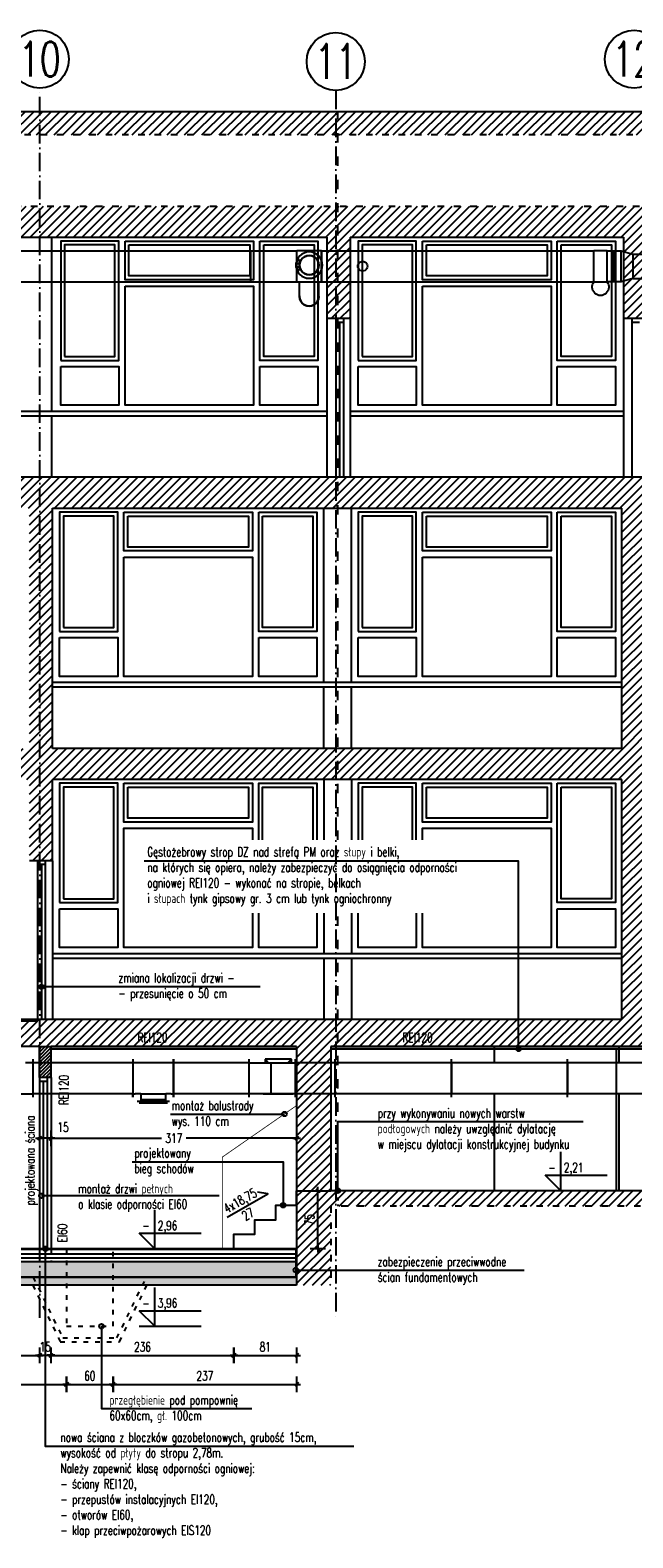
# Model space of a CAD drawing. Header units: millimetres. Extents: x 167273 to 188273, y -125105 to -88145.
# Tile 85 of 210: x 174982 to 175760, y -107175 to -105228. Entities that reach past the tile are written whole.
import ezdxf

# ---------------------------------------------------------------- set-up
doc = ezdxf.new("R2010")
doc.units = ezdxf.units.MM
doc.header["$PDMODE"] = 35
doc.header["$PDSIZE"] = 5
for name, pattern in [('ACAD_ISO03W100', [30, 12, -18]), ('ACAD_ISO10W100', [18, 12, -3, 0, -3]), ('DASHED', [0.75, 0.5, -0.25])]:
    doc.linetypes.add(name, pattern=pattern)
for name, color, linetype in [('!_ppoz', 10, 'Continuous'), ('a-op_leader', 9, 'Continuous'), ('a-op_text', 9, 'Continuous'), ('a-osie', 1, 'ACAD_ISO10W100'), ('a-wymiary', 9, 'Continuous'), ('b-cienka', 9, 'Continuous'), ('b-drzwi', 6, 'Continuous'), ('b-izolacja', 8, 'BATTING'), ('b-przerywana1', 9, 'ACAD_ISO03W100'), ('b-przerywana2', 2, 'ACAD_ISO03W100'), ('b-widokowa', 7, 'Continuous'), ('b-ściany', 2, 'Continuous'), ('h-hatch', 8, 'Continuous')]:
    doc.layers.add(name, color=color, linetype=linetype)
doc.styles.add('PPAB_100', font='romans.shx', dxfattribs={"width": 0.7, "height": 12})
doc.styles.add('PPAB_50', font='romans.shx', dxfattribs={"width": 0.7, "height": 8})
doc.linetypes.add('BATTING', pattern='A,0.0001,-0.1,[134,ltypeshp.shx,S=0.1,R=0,X=-0.1,Y=0],-0.2,[134,ltypeshp.shx,S=0.1,R=180,X=0.1,Y=0],-0.1', length=0.4001)
doc.dimstyles.new('newPPAB_100', dxfattribs={"dimscale": 0, "dimtxt": 16, "dimasz": 1, "dimexe": 10, "dimexo": 10, "dimgap": 5, "dimtad": 1, "dimdec": 0, "dimzin": 0, "dimdsep": 46, "dimtxsty": 'PPAB_100', "dimblk": 'tick_50', "dimcen": 0.09, "dimdle": 5, "dimse1": 1, "dimse2": 1, "dimclrd": 9, "dimclre": 9, "dimclrt": 161, "dimadec": 0, "dimazin": 0, "dimtfac": 1, "dimtdec": 0, "dimtix": 1, "dimtmove": 2, "dimatfit": 0, "dimldrblk": 'tick_50', "dimfxl": 0, "dimtolj": 1, "dimtzin": 0, "dimarcsym": 0})
pattern_1 = [(45, (0, 10000), (-5.61266008, 5.61266008), [])]

# ---------------------------------------------------------------- blocks, each defined once
blk = doc.blocks.new('kota')
at = {"layer": 'a-op_text'}
for p, q in [((-27153.37, 102049.9), (-27153.37, 102074.9)), ((-27163.37, 102059.9), (-27123.37, 102059.9)), ((-27153.37, 102049.9), (-27163.37, 102059.9))]:
    blk.add_line(p, q, dxfattribs=at)
at = {"layer": 'a-op_text', "style": 'PPAB_50', "flags": 4}
for tag, p in [('ZNAK', (-27161.37, 102061.9)), ('WARTOSC', (-27151.37, 102061.9))]:
    blk.add_attdef(tag, p, '', height=8, dxfattribs=at)
blk = doc.blocks.new('tick_50')
at = {"color": 9, "ltscale": 20}
for p, q in [((-5, 0), (5, 0)), ((0, 10), (0, -10))]:
    blk.add_line(p, q, dxfattribs=at)
at = {"color": 0}
blk.add_line((2.5, 2.5), (-2.5, -2.5), dxfattribs=at)
blk = doc.blocks.new('*D232')
at = {"layer": 'a-wymiary', "color": 9, "lineweight": -2}
for p, q in [((175010.4, -106658.7), (175152.1, -106658.7)), ((175325.4, -106658.7), (175183.7, -106658.7))]:
    blk.add_line(p, q, dxfattribs=at)
at = {"layer": 'Defpoints', "color": 0}
for p in [(175009.4, -106540.4), (175326.4, -106540.4), (175009.4, -106658.7)]:
    blk.add_point(p, dxfattribs=at)
at = {"layer": 'a-wymiary', "color": 9, "lineweight": -2, "rotation": 180}
blk.add_blockref('tick_50', (175009.4, -106658.7), dxfattribs=at)
at = {"layer": 'a-wymiary', "color": 9, "lineweight": -2}
blk.add_blockref('tick_50', (175326.4, -106658.7), dxfattribs=at)
at = {"layer": 'a-wymiary', "color": 161, "insert": (175167.9, -106658.7), "char_height": 12, "attachment_point": 5, "style": 'PPAB_100'}
blk.add_mtext('\\A1;317', dxfattribs=at)
blk = doc.blocks.new('*D233')
at = {"layer": 'a-wymiary', "color": 9, "lineweight": -2}
for p, q in [((174993.4, -106658.7), (174992.4, -106658.7)), ((175009.4, -106658.7), (174994.4, -106658.7)), ((175010.4, -106658.7), (175011.4, -106658.7))]:
    blk.add_line(p, q, dxfattribs=at)
at = {"layer": 'Defpoints', "color": 0}
for p in [(175009.4, -106540.4), (174994.4, -106580.4), (174994.4, -106658.7)]:
    blk.add_point(p, dxfattribs=at)
at = {"layer": 'a-wymiary', "color": 9, "lineweight": -2}
blk.add_blockref('tick_50', (174994.4, -106658.7), dxfattribs=at)
at = {"layer": 'a-wymiary', "color": 9, "lineweight": -2, "rotation": 180}
blk.add_blockref('tick_50', (175009.4, -106658.7), dxfattribs=at)
at = {"layer": 'a-wymiary', "color": 161, "insert": (175024.8, -106644.3), "char_height": 12, "attachment_point": 5, "style": 'PPAB_100'}
blk.add_mtext('\\A1;15', dxfattribs=at)
blk = doc.blocks.new('*D239')
at = {"layer": 'a-wymiary', "color": 9, "lineweight": -2}
for p, q in [((174913.6, -106581.4), (174913.6, -106676.3)), ((174913.6, -106800.4), (174913.6, -106705.5))]:
    blk.add_line(p, q, dxfattribs=at)
at = {"layer": 'Defpoints', "color": 0}
for p in [(174913.6, -106580.4), (174994.4, -106580.4), (174994.4, -106801.4)]:
    blk.add_point(p, dxfattribs=at)
at = {"layer": 'a-wymiary', "color": 9, "lineweight": -2}
for p, rotation in [((174913.6, -106580.4), 90), ((174913.6, -106801.4), 270)]:
    blk.add_blockref('tick_50', p, dxfattribs=dict(at, rotation=rotation))
at = {"layer": 'a-wymiary', "color": 161, "insert": (174913.6, -106690.9), "char_height": 12, "attachment_point": 5, "rotation": 90, "style": 'PPAB_100'}
blk.add_mtext('\\A1;221', dxfattribs=at)
blk = doc.blocks.new('*D267')
at = {"layer": 'a-wymiary', "color": 9, "lineweight": -2}
for p, q in [((174913.6, -106800.4), (174913.6, -106799.4)), ((174913.6, -106801.4), (174913.6, -106818.4)), ((174913.6, -106819.4), (174913.6, -106820.4))]:
    blk.add_line(p, q, dxfattribs=at)
at = {"layer": 'Defpoints', "color": 0}
for p in [(174994.4, -106801.4), (174913.6, -106818.4), (174994.4, -106818.4)]:
    blk.add_point(p, dxfattribs=at)
at = {"layer": 'a-wymiary', "color": 9, "lineweight": -2}
for p, rotation in [((174913.6, -106801.4), 270), ((174913.6, -106818.4), 90)]:
    blk.add_blockref('tick_50', p, dxfattribs=dict(at, rotation=rotation))
at = {"layer": 'a-wymiary', "color": 161, "insert": (174899.6, -106785.1), "char_height": 12, "attachment_point": 5, "rotation": 90, "style": 'PPAB_100'}
blk.add_mtext('\\A1;17', dxfattribs=at)
blk = doc.blocks.new('kanaly_2p_istn')
at = {"layer": 'h-hatch', "extrusion": (-1.22465e-16, -1, 1.83697e-16)}
for p, q in [((1173.5, -5), (1833.5, -5)), ((1865, -5), (1865, -45)), ((2267, -9.3), (2267, -40.8)), ((2267, -9.3), (2990.4, -9.3)), ((1173.5, -45), (1836.7, -45)), ((2267, -40.8), (2884.9, -40.8))]:
    blk.add_line(p, q, dxfattribs=at)
at = {"layer": 'h-hatch', "extrusion": (1.22465e-16, -1, 1.83697e-16)}
for p, q in [((1773.5, -5), (1773.5, -45)), ((1865, -5), (2216.8, -5)), ((1861.7, -45), (2216.8, -45))]:
    blk.add_line(p, q, dxfattribs=at)
at = {"layer": 'h-hatch', "extrusion": (-1, 6.12323e-17, -2.83277e-16)}
for p, q in [((1833.8, -17.3), (1832.1, -21.5)), ((1836.8, -17.3), (1833.8, -17.3)), ((1836.8, -29.8), (1836.8, -17.3)), ((1832.1, -21.5), (1832.1, -25.7)), ((1832.1, -21.5), (1836.8, -21.5)), ((1832.1, -25.7), (1833.8, -29.8)), ((1832.1, -25.7), (1836.8, -25.7)), ((1833.8, -29.8), (1836.8, -29.8))]:
    blk.add_line(p, q, dxfattribs=at)
at = {"layer": 'h-hatch', "extrusion": (5.38036e-17, 0.707107, -0.707107)}
for p, q in [((1833.5, -45), (1833.5, -5)), ((1865, -5), (1833.5, -5)), ((1865, -45), (1865, -5)), ((2216.8, -45), (2216.8, -5)), ((2233.8, -5), (2216.8, -5)), ((2233.8, -45), (2233.8, -5)), ((1833.5, -45), (1865, -45)), ((2216.8, -45), (2233.8, -45))]:
    blk.add_line(p, q, dxfattribs=at)
at = {"layer": 'h-hatch', "extrusion": (0, 1, -1.83697e-16)}
for p, q in [((2233.8, -5), (2251.8, -5)), ((2242.1, -45), (2242.1, -5)), ((2243.6, -45), (2243.6, -5)), ((2251.8, -5), (2267, -9.3)), ((2251.8, -45), (2251.8, -5)), ((1909.7, -45), (1926.7, -45)), ((2251.8, -45), (2233.8, -45)), ((2267, -40.8), (2251.8, -45))]:
    blk.add_line(p, q, dxfattribs=at)
at = {"layer": 'h-hatch', "extrusion": (1, 1.71484e-16, 2.09831e-16)}
blk.add_line((1861.7, -23.6), (1861.7, -24.3), dxfattribs=at)
at = {"layer": 'h-hatch', "extrusion": (-1, -1.83697e-16, 3.37446e-32)}
for p, q in [((1836.7, -63.3), (1836.7, -45)), ((1861.7, -63.3), (1861.7, -45)), ((1836.7, -63.3), (1836.7, -63.9)), ((1861.7, -63.9), (1861.7, -63.3))]:
    blk.add_line(p, q, dxfattribs=at)
at = {"layer": 'h-hatch', "extrusion": (-1, -2.8515e-16, -2.44929e-16)}
for p, q in [((1836.7, -63.9), (1836.7, -58.1)), ((1861.7, -63.9), (1861.7, -58.1))]:
    blk.add_line(p, q, dxfattribs=at)
at = {"layer": 'h-hatch', "extrusion": (1.83691e-16, -1.83697e-16, -1)}
blk.add_ellipse((1849.3, -23.6), major_axis=(-17, 0), ratio=1, dxfattribs=at)
at = {"layer": 'h-hatch', "extrusion": (1.83691e-16, -9.24446e-32, -1)}
for major_axis in [(0, -12.5), (0, 12.5)]:
    blk.add_ellipse((1849.3, -23.6), major_axis=major_axis, ratio=1, start_param=0, end_param=3.141593, dxfattribs=at)
at = {"layer": 'h-hatch'}
for centre, major_axis, ratio, start_param, end_param in [((1849.3, -23.6), (0, 12.5), 1, 0, 3.141593), ((1849.3, -23.6), (12.5, 0), 1, 1.570796, 4.712389), ((1849.3, -23.6), (0, -12.5), 1, 0, 3.141593), ((1849.3, -23.6), (0, -12.5), 1, 0, 1.570796), ((1849.2, -58.1), (-12.5, 0), 0.707107, 6.281167, 6.283185), ((1849.2, -61.3), (-12.5, 0), 0.866025, 6.280971, 6.283185), ((1849.2, -63.3), (-12.5, 0), 0.965926, 6.281035, 6.283185), ((1849.2, -63.9), (-12.5, 0), 1, 0, 3.141593)]:
    blk.add_ellipse(centre, major_axis=major_axis, ratio=ratio, start_param=start_param, end_param=end_param, dxfattribs=at)
at = {"layer": 'h-hatch', "extrusion": (-1.45519e-13, -4.39993e-13, -1)}
for major_axis in [(-6.25, 0), (6.25, 0)]:
    blk.add_ellipse((1918.2, -25), major_axis=major_axis, ratio=1, start_param=0, end_param=3.141593, dxfattribs=at)
at = {"layer": 'h-hatch', "extrusion": (-9.06791e-17, 1.06452e-16, -1)}
blk.add_ellipse((2225.3, -52), major_axis=(8.18, 6.97), ratio=1, start_param=0, end_param=4.552632, dxfattribs=at)
at = {"layer": 'h-hatch', "extrusion": (7.42969e-37, 3.06158e-16, -1)}
for centre, ratio, end_param in [((1849.2, -61.3), 0.866025, 0.002215), ((1849.2, -63.3), 0.965926, 0.00215)]:
    blk.add_ellipse(centre, major_axis=(-12.5, 0), ratio=ratio, start_param=0, end_param=end_param, dxfattribs=at)
at = {"layer": 'h-hatch', "extrusion": (7.42969e-37, 4.28622e-16, -1)}
blk.add_ellipse((1849.2, -63.9), major_axis=(-12.5, 0), ratio=1, start_param=0, end_param=0.001917, dxfattribs=at)
at = {"layer": 'h-hatch', "extrusion": (3.71484e-37, 6.12303e-17, -1)}
blk.add_ellipse((1849.2, -63.9), major_axis=(12.5, 0), ratio=1, start_param=0, end_param=3.141593, dxfattribs=at)
blk = doc.blocks.new('went_piwnica_przekroj')
at = {"layer": 'h-hatch'}
for p, q in [((4260, -1476.2, -50.4), (4253, -1476.2, -50.4)), ((4263, -1476.2, -50.4), (4260, -1476.2, -50.4)), ((4263, -1476.2, -50.4), (4263, -1471.7, -50.4)), ((4263, -1516.2, -50.4), (4263, -1476.2, -50.4)), ((4391.7, -1471.7, -50.4), (4391.7, -1476.2, -50.4)), ((4391.7, -1476.2, -50.4), (4391.7, -1516.2, -50.4)), ((4394.7, -1476.2, -50.4), (4391.7, -1476.2, -50.4)), ((4441.2, -1476.2, -50.4), (4394.7, -1476.2, -50.4)), ((4444.2, -1476.2, -50.4), (4441.2, -1476.2, -50.4)), ((4444.2, -1471.7, -50.4), (4444.2, -1476.2, -50.4)), ((4444.2, -1476.2, -50.4), (4444.2, -1516.2, -50.4)), ((4221, -1516.2, -50.4), (4260, -1516.2, -50.4)), ((4260, -1516.2, -50.4), (4263, -1516.2, -50.4)), ((4263, -1520.7, -50.4), (4263, -1516.2, -50.4)), ((4391.7, -1516.2, -50.4), (4391.7, -1520.7, -50.4)), ((4391.7, -1516.2, -50.4), (4394.7, -1516.2, -50.4)), ((4401.8, -1516.2, -50.4), (4394.7, -1516.2, -50.4)), ((4401.8, -1516.2, -50.4), (4434.3, -1516.2, -50.4)), ((4401.8, -1516.2, -50.4), (4401.8, -1523.2, -50.4)), ((4441.2, -1516.2, -50.4), (4434.3, -1516.2, -50.4)), ((4434.3, -1523.2, -50.4), (4434.3, -1516.2, -50.4)), ((4441.2, -1516.2, -50.4), (4444.2, -1516.2, -50.4)), ((4444.2, -1516.2, -50.4), (4444.2, -1520.7, -50.4)), ((4401.8, -1526.2, -50.4), (4397.3, -1526.2, -50.4)), ((4401.8, -1523.2, -50.4), (4401.8, -1526.2, -50.4)), ((4434.3, -1526.2, -50.4), (4401.8, -1526.2, -50.4)), ((4434.3, -1526.2, -50.4), (4434.3, -1523.2, -50.4)), ((4438.8, -1526.2, -50.4), (4434.3, -1526.2, -50.4))]:
    blk.add_line(p, q, dxfattribs=at)
at = {"layer": 'h-hatch', "extrusion": (-1.22465e-16, -1, 1.83697e-16)}
for p, q in [((4263, -1476.2, -50.4), (4263, -1471.7, -50.4)), ((4263, -1516.2, -50.4), (4263, -1476.2, -50.4)), ((4391.7, -1476.2, -50.4), (4263, -1476.2, -50.4)), ((4391.7, -1471.7, -50.4), (4391.7, -1476.2, -50.4)), ((4391.7, -1476.2, -50.4), (4391.7, -1516.2, -50.4)), ((4444.2, -1476.2, -50.4), (4444.2, -1471.7, -50.4)), ((4444.2, -1516.2, -50.4), (4444.2, -1476.2, -50.4)), ((4541.7, -1476.2, -50.4), (4444.2, -1476.2, -50.4)), ((4541.7, -1476.2, -50.4), (4541.7, -1471.7, -50.4)), ((4541.7, -1516.2, -50.4), (4541.7, -1476.2, -50.4)), ((4263, -1520.7, -50.4), (4263, -1516.2, -50.4)), ((4391.7, -1516.2, -50.4), (4263, -1516.2, -50.4)), ((4391.7, -1520.7, -50.4), (4391.7, -1516.2, -50.4)), ((4444.2, -1520.7, -50.4), (4444.2, -1516.2, -50.4)), ((4541.7, -1516.2, -50.4), (4444.2, -1516.2, -50.4)), ((4541.7, -1520.7, -50.4), (4541.7, -1516.2, -50.4))]:
    blk.add_line(p, q, dxfattribs=at)
at = {"layer": 'h-hatch', "extrusion": (1.22465e-16, 1, -6.12323e-17)}
for p, q in [((4541.7, -1476.2, -50.4), (4541.7, -1471.7, -50.4)), ((4541.7, -1516.2, -50.4), (4541.7, -1476.2, -50.4)), ((4541.7, -1476.2, -50.4), (4569.7, -1476.2, -50.4)), ((4569.7, -1476.2, -50.4), (4569.7, -1516.2, -50.4)), ((4569.7, -1476.2, -50.4), (4598.7, -1476.2, -50.4)), ((4598.7, -1476.2, -50.4), (4601.7, -1476.2, -50.4)), ((4601.7, -1476.2, -50.4), (4601.7, -1471.7, -50.4)), ((4601.7, -1516.2, -50.4), (4601.7, -1476.2, -50.4)), ((4541.7, -1520.7, -50.4), (4541.7, -1516.2, -50.4)), ((4569.7, -1516.2, -50.4), (4541.7, -1516.2, -50.4)), ((4559.7, -1516.2, -50.4), (4598.7, -1516.2, -50.4)), ((4598.7, -1516.2, -50.4), (4569.7, -1516.2, -50.4)), ((4601.7, -1516.2, -50.4), (4598.7, -1516.2, -50.4)), ((4601.7, -1520.7, -50.4), (4601.7, -1516.2, -50.4))]:
    blk.add_line(p, q, dxfattribs=at)
at = {"layer": 'h-hatch', "extrusion": (0, 1, -1.83697e-16)}
for p, q in [((4596.2, -1471.7, -50.4), (4562.2, -1471.7, -50.4)), ((4562.2, -1471.7, -50.4), (4566.7, -1476.2, -50.4)), ((4562.2, -1471.7, -50.4), (4562.2, -1476.2, -50.4)), ((4562.2, -1471.7, -50.4), (4562.2, -1476.2, -50.4)), ((4562.2, -1471.7, -50.4), (4562.2, -1476.2, -50.4)), ((4591.7, -1476.2, -50.4), (4596.2, -1471.7, -50.4)), ((4596.2, -1476.2, -50.4), (4596.2, -1471.7, -50.4))]:
    blk.add_line(p, q, dxfattribs=at)
at = {"layer": 'h-hatch', "extrusion": (-1.22465e-16, 1, -6.12323e-17)}
for p in [(4596.2, -1471.7, -50.4), (4596.2, -1476.2, -50.4), (4596.2, -1471.7, -50.4)]:
    blk.add_line(p, (4596.2, -1471.7, -50.4), dxfattribs=at)
at = {"layer": 'h-hatch', "extrusion": (-1.22465e-16, -3.42114e-48, -1)}
for p, q in [((4601.7, -1476.2, -50.4), (4601.7, -1471.7, -50.4)), ((4601.7, -1476.2, -50.4), (4601.7, -1516.2, -50.4)), ((4652.8, -1476.2, -50.4), (4601.7, -1476.2, -50.4)), ((4652.8, -1476.2, -50.4), (4652.8, -1471.7, -50.4)), ((4652.8, -1476.2, -50.4), (4652.8, -1471.7, -50.4)), ((4652.8, -1516.2, -50.4), (4652.8, -1476.2, -50.4)), ((4802.8, -1476.2, -50.4), (4652.8, -1476.2, -50.4)), ((4802.8, -1476.2, -50.4), (4802.8, -1471.7, -50.4)), ((4802.8, -1476.2, -50.4), (4802.8, -1471.7, -50.4)), ((4802.8, -1476.2, -50.4), (4802.8, -1516.2, -50.4)), ((4952.8, -1476.2, -50.4), (4802.8, -1476.2, -50.4)), ((4802.8, -1516.2, -50.4), (4802.8, -1476.2, -50.4)), ((4952.8, -1476.2, -50.4), (4952.8, -1471.7, -50.4)), ((4952.8, -1476.2, -50.4), (4952.8, -1471.7, -50.4)), ((4952.8, -1476.2, -50.4), (4952.8, -1516.2, -50.4)), ((5102.8, -1476.2, -50.4), (4952.8, -1476.2, -50.4)), ((4952.8, -1516.2, -50.4), (4952.8, -1476.2, -50.4)), ((4601.7, -1520.7, -50.4), (4601.7, -1516.2, -50.4)), ((4652.8, -1516.2, -50.4), (4601.7, -1516.2, -50.4)), ((4652.8, -1520.7, -50.4), (4652.8, -1516.2, -50.4)), ((4652.8, -1520.7, -50.4), (4652.8, -1516.2, -50.4)), ((4802.8, -1516.2, -50.4), (4652.8, -1516.2, -50.4)), ((4802.8, -1520.7, -50.4), (4802.8, -1516.2, -50.4)), ((4952.8, -1516.2, -50.4), (4802.8, -1516.2, -50.4)), ((4802.8, -1520.7, -50.4), (4802.8, -1516.2, -50.4)), ((4952.8, -1520.7, -50.4), (4952.8, -1516.2, -50.4)), ((5102.8, -1516.2, -50.4), (4952.8, -1516.2, -50.4)), ((4952.8, -1520.7, -50.4), (4952.8, -1516.2, -50.4))]:
    blk.add_line(p, q, dxfattribs=at)
at = {"layer": 'h-hatch', "extrusion": (0, -1, 5.05322e-16)}
for p, q in [((4401.8, -1526.2, -50.4), (4399.8, -1526.2, -50.4)), ((4436.3, -1528.2, -50.4), (4399.8, -1528.2, -50.4)), ((4399.8, -1528.2, -50.4), (4436.3, -1528.2, -50.4)), ((4399.8, -1528.2, -50.4), (4436.3, -1528.2, -50.4)), ((4434.3, -1524.2, -50.4), (4401.8, -1524.2, -50.4)), ((4401.8, -1524.2, -50.4), (4401.8, -1526.2, -50.4)), ((4401.8, -1526.2, -50.4), (4434.3, -1526.2, -50.4)), ((4434.3, -1526.2, -50.4), (4434.3, -1524.2, -50.4)), ((4436.3, -1526.2, -50.4), (4434.3, -1526.2, -50.4))]:
    blk.add_line(p, q, dxfattribs=at)
blk = doc.blocks.new('*D1162')
at = {"layer": 'a-wymiary', "color": 9, "lineweight": -2}
for p, q in [((174993.4, -106938.9), (174992.4, -106938.9)), ((174994.4, -106938.9), (175009.4, -106938.9)), ((175010.4, -106938.9), (175011.4, -106938.9))]:
    blk.add_line(p, q, dxfattribs=at)
at = {"layer": 'Defpoints', "color": 0}
for p in [(174994.4, -106801.4), (175009.4, -106801.4), (175009.4, -106938.9)]:
    blk.add_point(p, dxfattribs=at)
at = {"layer": 'a-wymiary', "color": 9, "lineweight": -2}
blk.add_blockref('tick_50', (174994.4, -106938.9), dxfattribs=at)
at = {"layer": 'a-wymiary', "color": 9, "lineweight": -2, "rotation": 180}
blk.add_blockref('tick_50', (175009.4, -106938.9), dxfattribs=at)
at = {"layer": 'a-wymiary', "color": 161, "insert": (175001.9, -106927.9), "char_height": 12, "attachment_point": 5, "style": 'PPAB_100'}
blk.add_mtext('\\A1;15', dxfattribs=at)

msp = doc.modelspace()

# ---------------------------------------------------------------- hatches: boundary and pattern name
at = {"layer": '!_ppoz'}
h = msp.add_hatch(dxfattribs=at)
h.set_pattern_fill('ANSI31', color=256, style=0)
h.set_pattern_definition([(45, (0, 5000), (-2.24506403, 2.24506403), [])])
h.paths.add_polyline_path([(175009.44, -106540.35), (174994.44, -106540.35), (174994.44, -106561.05), (175009.44, -106561.05)])
h.paths.add_polyline_path([(175009.44, -106561.05), (174994.44, -106561.05), (174994.44, -106580.35), (175009.44, -106580.35)])
at = {"layer": 'h-hatch'}
h = msp.add_hatch(dxfattribs=at)
h.set_pattern_fill('ANSI31', color=256, scale=2.5, style=0)
h.set_pattern_definition(pattern_1)
h.paths.add_polyline_path([(179254.44, -105381.35), (179249.44, -105381.35), (179249.44, -105375.35), (179249.44, -105365.35), (179252.44, -105365.35), (179252.44, -105360.35), (178784.44, -105333.35), (171451.44, -105333.35), (170983.44, -105360.35), (170983.44, -105365.35), (170986.44, -105365.35), (170986.44, -105375.35), (170986.44, -105381.35), (170976.44, -105381.35), (170976.44, -105495.35), (171531.44, -105495.35), (171531.44, -105600.35), (171559.44, -105600.35), (171559.44, -105495.35), (171928.44, -105495.35), (171928.44, -105805.35), (171958.44, -105805.35), (171958.44, -105495.35), (172693.44, -105495.35), (172693.44, -105805.35), (172720.44, -105805.35), (172720.44, -105495.35), (173453.44, -105495.35), (173453.44, -105805.35), (173484.44, -105805.35), (173484.44, -105495.35), (174218.44, -105495.35), (174218.44, -105600.35), (174235.44, -105600.35), (174235.44, -105495.35), (174598.44, -105495.35), (174598.44, -105600.35), (174626.44, -105600.35), (174626.44, -105495.35), (175365.44, -105495.35), (175365.44, -105600.35), (175395.44, -105600.35), (175395.44, -105495.35), (175748.44, -105495.35), (175748.44, -105600.35), (175779.44, -105600.35), (175779.44, -105495.35), (176515.44, -105495.35), (176515.44, -105805.35), (176546.44, -105805.35), (176546.44, -105495.35), (176718.44, -105495.35), (176718.44, -105805.35), (176745.44, -105805.35), (176745.44, -105495.35), (177672.44, -105495.35), (177672.44, -105805.35), (177703.44, -105805.35), (177703.44, -105495.35), (178442.44, -105495.35), (178442.44, -105805.35), (178472.44, -105805.35), (178472.44, -105495.35), (178826.44, -105495.35), (178826.44, -105600.35), (178835.44, -105600.35), (178835.44, -105495.35), (179211.44, -105495.35), (179211.44, -105805.35), (179254.44, -105805.35)])
h.paths.add_polyline_path([(171014.44, -105455.35), (171014.44, -105388.61), (171446.32, -105363.35), (178783.58, -105363.35), (179211.44, -105388.04), (179211.44, -105455.35)], flags=16)
h = msp.add_hatch(dxfattribs=at)
h.set_pattern_fill('ANSI31', color=256, scale=2.5, style=0)
h.set_pattern_definition(pattern_1)
h.paths.add_polyline_path([(176745.44, -105805.35), (173157.44, -105805.35), (173157.44, -105845.35), (173457.44, -105845.35), (173457.44, -106155.35), (173487.44, -106155.35), (173487.44, -105845.35), (174218.44, -105845.35), (174218.44, -106155.35), (174248.45, -106155.35), (174248.45, -105845.35), (174981.44, -105845.35), (174981.44, -106155.35), (175011.44, -106155.35), (175011.44, -105845.35), (175746.44, -105845.35), (175746.44, -106155.35), (175776.44, -106155.35), (175776.44, -105845.35), (176514.44, -105845.35), (176514.44, -106155.35), (176546.44, -106155.35), (176546.44, -105845.35), (176715.44, -105845.35), (176715.44, -106155.35), (176745.44, -106155.35), (176745.44, -105992.35), (176944.44, -105992.35), (176944.44, -105980.35), (176745.44, -105980.35)])
h = msp.add_hatch(dxfattribs=at)
h.set_pattern_fill('ANSI31', color=256, scale=2.5, style=0)
h.set_pattern_definition(pattern_1)
h.paths.add_polyline_path([(176745.44, -106155.35), (173125.59, -106155.35), (173157.44, -106171.91), (173157.44, -106195.35), (173455.44, -106195.35), (173455.44, -106505.35), (173487.44, -106505.35), (173487.44, -106195.35), (174981.44, -106195.35), (174981.44, -106300.35), (175011.44, -106300.35), (175011.44, -106195.35), (175746.44, -106195.35), (175746.44, -106505.35), (175776.44, -106505.35), (175776.44, -106195.35), (176129.44, -106195.35), (176129.44, -106505.35), (176159.44, -106505.35), (176159.44, -106195.35), (176517.44, -106195.35), (176517.44, -106505.35), (176547.44, -106505.35), (176547.44, -106195.35), (176710.94, -106195.35), (176710.94, -106505.35), (176745.44, -106505.35), (176745.44, -106342.35), (176944.44, -106342.35), (176944.44, -106330.35), (176745.44, -106330.35)])
h = msp.add_hatch(dxfattribs=at)
h.set_pattern_fill('ANSI31', color=256, scale=2.5, style=0)
h.set_pattern_definition(pattern_1)
h.paths.add_polyline_path([(179254.44, -106505.35), (174991.94, -106505.35), (174991.94, -106507.35), (174186.44, -106507.36), (174186.44, -106540.35), (174994.44, -106540.35), (175009.44, -106540.35), (175326.44, -106540.35), (175326.44, -106726.35), (175370.44, -106726.35), (175370.44, -106540.35), (176510.44, -106540.35), (176510.44, -106726.35), (175379.44, -106726.35), (175379.44, -106746.35), (176547.44, -106746.35), (176547.44, -106540.35), (177148.44, -106540.35), (177148.44, -106760.35), (179407.44, -106760.35), (179407.44, -106523.35), (179385.44, -106523.35), (179385.44, -106680.35), (179273.44, -106680.35), (179254.44, -106680.35), (179254.44, -106695.35), (179385.44, -106695.35), (179385.44, -106740.35), (179254.44, -106740.35), (179254.44, -106695.35)])
h.paths.add_polyline_path([(177178.44, -106540.35), (179211.44, -106540.35), (179211.44, -106740.35), (177178.44, -106740.35)], flags=16)
h = msp.add_hatch(dxfattribs=at)
h.set_pattern_fill('ANSI31', color=256, scale=2.5, style=0)
h.set_pattern_definition(pattern_1)
h.paths.add_polyline_path([(175379.44, -106726.35), (175370.44, -106726.35), (175326.44, -106726.35), (175326.44, -106745.1), (175326.44, -106801.35), (175326.44, -106848.35), (175370.44, -106848.35), (175370.44, -106746.35), (175379.44, -106746.35)])
h = msp.add_hatch(dxfattribs=at)
h.set_pattern_fill('ANSI33', color=256, style=0)
h.set_pattern_definition([(45, (0, 5000), (-4.49012806, 4.49012806), []), (45, (4.49, 5000), (-4.49012806, 4.49012806), [3.175, -1.5875])])
h.paths.add_polyline_path([(175326.44, -106818.35), (174282.59, -106818.35), (174282.59, -106838.35), (175326.44, -106838.35)])
h = msp.add_hatch(dxfattribs=at)
h.set_pattern_fill('DASH', color=256, angle=45, style=0)
h.set_pattern_definition([(45, (0, 5000), (4e-16, 4.49012806), [3.175, -3.175])])
h.paths.add_polyline_path([(175326.44, -106838.35), (174282.59, -106838.35), (174282.59, -106863.35), (174282.59, -106868.35), (174287.59, -106868.35), (174302.59, -106848.35), (175326.44, -106848.35)])

# ---------------------------------------------------------------- linework, layer by layer
at = {"layer": '!_ppoz'}
for p, q in [((174994.44, -106580.35), (174994.44, -106801.35)), ((175004.44, -106585.35), (174994.44, -106585.35)), ((174999.44, -106585.35), (174999.44, -106801.35)), ((175004.44, -106580.35), (175004.44, -106801.35))]:
    msp.add_line(p, q, dxfattribs=at)
at = {"layer": '!_ppoz', "const_width": 3}
for points in [[(175009.44, -106543.35), (175326.44, -106543.35)], [(175370.44, -106543.35), (176510.44, -106543.35)]]:
    msp.add_lwpolyline(points, dxfattribs=at)
at = {"layer": '!_ppoz'}
msp.add_lwpolyline([(175739.44, -106726.35), (175739.44, -106543.35)], dxfattribs=at)
at = {"layer": 'a-op_leader'}
for points in [[(175613.04, -106543.35), (175613.04, -106300.73), (175129.53, -106300.73)], [(175279.37, -106463.17), (174996.94, -106463.17)], [(175379.44, -106726.35), (175379.44, -106637.1), (175696.15, -106637.1)], [(175113.93, -106688.99), (175309.05, -106688.99), (175309.05, -106745.1)], [(175226.28, -106732.88), (174996.94, -106732.88)], [(175400.39, -107056.43), (175002.2, -107056.43), (175002.2, -106801.35)], [(175325.44, -106828.81), (175620.24, -106828.81)], [(175074.63, -106901.35), (175074.63, -107007.48), (175268.5, -107007.48)]]:
    msp.add_lwpolyline(points, dxfattribs=at)
for centre in [(174996.94, -106463.17), (175613.04, -106543.35), (175310.62, -106627.34), (175379.44, -106726.35), (174996.94, -106732.88), (175309.05, -106745.1), (175002.2, -106801.35), (175325.44, -106828.81), (175074.63, -106901.35)]:
    msp.add_circle(centre, 3, dxfattribs=at)
at = {"layer": 'a-op_text'}
msp.add_lwpolyline([(175123.23, -106901.35), (175203.23, -106901.35)], dxfattribs=at)
at = {"layer": 'a-osie', "ltscale": 2}
for p, q in [((174994.94, -106890.35), (174994.94, -105303.03)), ((175376.94, -105306.12), (175376.94, -106890.35))]:
    msp.add_line(p, q, dxfattribs=at)
at = {"layer": 'a-osie', "linetype": 'Continuous'}
for centre in [(174994.94, -105265.53), (175761.94, -105265.53), (175376.94, -105268.53)]:
    msp.add_circle(centre, 37.5, dxfattribs=at)
at = {"layer": 'a-wymiary'}
for points in [[(175163.56, -106627.34), (175310.62, -106627.34)], [(175236.69, -106760.36), (175289.31, -106730.29), (175275.8, -106728.42)], [(175326.44, -106801.35), (175326.44, -106838.35), (174282.59, -106838.35), (174282.59, -106818.35)]]:
    msp.add_lwpolyline(points, dxfattribs=at)
at = {"layer": 'b-cienka'}
for p, q in [((175010.44, -105720.35), (175010.44, -105495.35)), ((175365.44, -105720.35), (174626.44, -105720.35)), ((175365.44, -105726.35), (174626.44, -105726.35)), ((175010.44, -105805.35), (175010.44, -105726.35)), ((175748.44, -105720.35), (175395.44, -105720.35)), ((175748.44, -105726.35), (175395.44, -105726.35)), ((175361.44, -106070.35), (175361.44, -105845.35)), ((175397.44, -106070.35), (175397.44, -105845.35)), ((175746.44, -106070.35), (175011.44, -106070.35)), ((175746.44, -106076.35), (175011.44, -106076.35)), ((175361.44, -106155.35), (175361.44, -106076.35)), ((175397.44, -106155.35), (175397.44, -106076.35)), ((175361.44, -106195.35), (175361.44, -106273.21)), ((175397.44, -106195.35), (175397.44, -106273.21)), ((175361.44, -106367.99), (175361.44, -106420.35)), ((175397.44, -106367.99), (175397.44, -106420.35)), ((175746.44, -106420.35), (175011.44, -106420.35)), ((175011.44, -106426.35), (175746.44, -106426.35)), ((175361.44, -106426.35), (175361.44, -106505.35)), ((175397.44, -106426.35), (175397.44, -106505.35)), ((175581.44, -106540.35), (175581.44, -106561.05)), ((175581.44, -106601.05), (175581.44, -106726.35))]:
    msp.add_line(p, q, dxfattribs=at)
at = {"layer": 'b-drzwi'}
for p, q in [((175376.94, -105600.35), (175376.94, -105805.35)), ((175386.94, -105605.35), (175376.94, -105605.35)), ((175381.94, -105605.35), (175381.94, -105805.35)), ((175386.94, -105600.35), (175386.94, -105805.35)), ((175758.94, -105600.35), (175758.94, -105805.35)), ((175768.94, -105605.35), (175758.94, -105605.35)), ((174991.94, -106300.35), (174991.94, -106505.35)), ((175001.94, -106305.35), (174991.94, -106305.35)), ((174996.94, -106305.35), (174996.94, -106505.35)), ((175001.94, -106300.35), (175001.94, -106505.35))]:
    msp.add_line(p, q, dxfattribs=at)
at = {"layer": 'b-izolacja', "ltscale": 10}
msp.add_line((175326.44, -106813.35), (173135.44, -106813.35), dxfattribs=at)
at = {"layer": 'b-przerywana1'}
for p, q in [((175379.44, -106273.21), (175379.44, -105333.35)), ((175379.44, -106273.21), (175379.44, -105333.35)), ((175379.44, -106624.35), (175379.44, -106367.99)), ((175379.44, -106624.35), (175379.44, -106367.99))]:
    msp.add_line(p, q, dxfattribs=at)
at = {"layer": 'b-przerywana1', "ltscale": 0.5}
for p, q in [((174994.44, -106801.35), (174994.44, -106818.35)), ((175009.44, -106801.35), (175009.44, -106818.35))]:
    msp.add_line(p, q, dxfattribs=at)
at = {"layer": 'b-przerywana1', "linetype": 'DASHED', "ltscale": 15, "const_width": 2}
msp.add_lwpolyline([(175325.44, -106801.35), (175325.44, -106837.35), (174283.59, -106837.35), (174283.59, -106818.35)], dxfattribs=at)
at = {"layer": 'b-przerywana1', "ltscale": 0.5}
for points in [[(175029.44, -106801.35), (175029.44, -106901.35), (175089.44, -106901.35), (175089.44, -106801.35)], [(174986.44, -106838.35), (175024.44, -106916.35), (175094.44, -106916.35), (175132.44, -106838.35)], [(174985.75, -106848.35), (175021.32, -106921.35), (175097.57, -106921.35), (175133.13, -106848.35)]]:
    msp.add_lwpolyline(points, dxfattribs=at)
at = {"layer": 'b-przerywana2', "ltscale": 0.7}
for p, q in [((178784.44, -105363.35), (171446.32, -105363.35)), ((171014.44, -105455.35), (179211.44, -105455.35)), ((176547.44, -106746.35), (175370.44, -106746.35)), ((175370.44, -106746.35), (175370.44, -106848.35))]:
    msp.add_line(p, q, dxfattribs=at)
at = {"layer": 'b-przerywana2', "linetype": 'ACAD_ISO03W100', "ltscale": 0.3}
msp.add_line((175379.44, -106726.35), (175379.44, -106746.35), dxfattribs=at)
at = {"layer": 'b-widokowa'}
for p, q in [((175365.44, -105600.35), (175365.44, -105805.35)), ((175395.44, -105600.35), (175395.44, -105805.35)), ((175748.44, -105600.35), (175748.44, -105805.35)), ((175011.44, -106300.35), (175011.44, -106505.35)), ((174991.94, -106507.35), (174991.94, -106505.35)), ((174994.44, -106540.35), (175009.44, -106540.35)), ((175009.44, -106580.35), (175009.44, -106801.35)), ((175326.44, -106802.35), (173135.44, -106802.35)), ((175326.44, -106801.35), (175326.44, -106848.35)), ((175326.44, -106808.35), (173135.44, -106808.35)), ((175326.44, -106818.35), (174282.59, -106818.35)), ((175326.44, -106838.35), (174282.59, -106838.35))]:
    msp.add_line(p, q, dxfattribs=at)
at = {"layer": 'b-widokowa', "ltscale": 0.5}
for p, q in [((175742.44, -106540.35), (175742.44, -106561.05)), ((175742.44, -106601.05), (175742.44, -106726.35))]:
    msp.add_line(p, q, dxfattribs=at)
at = {"layer": 'b-widokowa'}
for points in [[(174991.94, -106507.35), (173487.44, -106507.38)], [(175326.44, -106848.35), (174302.59, -106848.35), (174287.59, -106868.35), (174157.59, -106868.35), (174142.59, -106843.35), (174124.58, -106843.35), (174109.58, -106868.35), (173899.58, -106868.35), (173884.58, -106843.35), (173867.76, -106843.35), (173852.76, -106868.35), (173722.76, -106868.35), (173707.76, -106848.35), (173016.44, -106848.35)]]:
    msp.add_lwpolyline(points, dxfattribs=at)
at = {"layer": 'b-widokowa', "const_width": 1}
msp.add_lwpolyline([(175230.44, -106801.35), (175230.44, -106683.02), (175326.44, -106616.35)], dxfattribs=at)
at = {"layer": 'b-widokowa', "ltscale": 0.5}
msp.add_lwpolyline([(175245.44, -106801.35), (175245.44, -106782.6), (175272.44, -106782.6), (175272.44, -106763.85), (175299.44, -106763.85), (175299.44, -106745.1), (175326.44, -106745.1), (175326.44, -106726.35), (175370.44, -106726.35)], dxfattribs=at)
at = {"layer": 'b-ściany'}
for p, q in [((178784.44, -105333.35), (171451.44, -105333.35)), ((174626.44, -105495.35), (175365.44, -105495.35)), ((175365.44, -105495.35), (175365.44, -105600.35)), ((175395.44, -105495.35), (175748.44, -105495.35)), ((175395.44, -105495.35), (175395.44, -105600.35)), ((175748.44, -105495.35), (175748.44, -105600.35)), ((175395.44, -105600.35), (175365.44, -105600.35)), ((175779.44, -105600.35), (175748.44, -105600.35)), ((176515.44, -105805.35), (173484.44, -105805.35)), ((175011.44, -105845.35), (175746.44, -105845.35)), ((175011.44, -106155.35), (175011.44, -105845.35)), ((175746.44, -106155.35), (175746.44, -105845.35)), ((175746.44, -106155.35), (175011.44, -106155.35)), ((175011.44, -106300.35), (175011.44, -106195.33)), ((175746.44, -106195.35), (175011.44, -106195.35)), ((175746.44, -106505.35), (175746.44, -106195.33)), ((175011.44, -106300.35), (174981.44, -106300.35)), ((175746.44, -106505.35), (173487.44, -106505.35)), ((174994.44, -106540.35), (173498.44, -106540.35)), ((174994.44, -106580.35), (174994.44, -106540.35)), ((175326.44, -106540.35), (175009.44, -106540.35)), ((175009.44, -106580.35), (175009.44, -106540.35)), ((175326.44, -106540.35), (175326.44, -106801.35)), ((175370.44, -106540.35), (175370.44, -106726.35)), ((176510.44, -106540.35), (175370.44, -106540.35)), ((175009.44, -106580.35), (174994.44, -106580.35)), ((176510.44, -106726.35), (175370.44, -106726.35)), ((175326.44, -106801.35), (173135.44, -106801.35))]:
    msp.add_line(p, q, dxfattribs=at)
at = {"layer": 'h-hatch'}
for points in [[(175021.94, -105654.35), (175096.94, -105654.35), (175096.94, -105500.35), (175021.94, -105500.35)], [(175104.94, -105500.35), (175270.94, -105500.35), (175270.94, -105550.35), (175104.94, -105550.35)], [(175278.94, -105500.35), (175353.94, -105500.35), (175353.94, -105654.35), (175278.94, -105654.35)], [(175405.94, -105654.35), (175480.94, -105654.35), (175480.94, -105500.35), (175405.94, -105500.35)], [(175488.94, -105500.35), (175654.94, -105500.35), (175654.94, -105550.35), (175488.94, -105550.35)], [(175662.94, -105500.35), (175737.94, -105500.35), (175737.94, -105654.35), (175662.94, -105654.35)], [(175026.94, -105649.35), (175091.94, -105649.35), (175091.94, -105505.35), (175026.94, -105505.35)], [(175109.94, -105505.35), (175265.94, -105505.35), (175265.94, -105545.35), (175109.94, -105545.35)], [(175283.94, -105505.35), (175348.94, -105505.35), (175348.94, -105649.35), (175283.94, -105649.35)], [(175410.94, -105649.35), (175475.94, -105649.35), (175475.94, -105505.35), (175410.94, -105505.35)], [(175493.94, -105505.35), (175649.94, -105505.35), (175649.94, -105545.35), (175493.94, -105545.35)], [(175667.94, -105505.35), (175732.94, -105505.35), (175732.94, -105649.35), (175667.94, -105649.35)], [(175104.94, -105558.35), (175270.94, -105558.35), (175270.94, -105712.35), (175104.94, -105712.35)], [(175488.94, -105558.35), (175654.94, -105558.35), (175654.94, -105712.35), (175488.94, -105712.35)], [(175021.94, -105662.35), (175096.94, -105662.35), (175096.94, -105712.35), (175021.94, -105712.35)], [(175278.94, -105662.35), (175353.94, -105662.35), (175353.94, -105712.35), (175278.94, -105712.35)], [(175405.94, -105662.35), (175480.94, -105662.35), (175480.94, -105712.35), (175405.94, -105712.35)], [(175662.94, -105662.35), (175737.94, -105662.35), (175737.94, -105712.35), (175662.94, -105712.35)], [(175020.44, -106004.35), (175095.44, -106004.35), (175095.44, -105850.35), (175020.44, -105850.35)], [(175103.44, -105850.35), (175269.44, -105850.35), (175269.44, -105900.35), (175103.44, -105900.35)], [(175277.44, -105850.35), (175352.44, -105850.35), (175352.44, -106004.35), (175277.44, -106004.35)], [(175405.94, -106004.35), (175480.94, -106004.35), (175480.94, -105850.35), (175405.94, -105850.35)], [(175488.94, -105850.35), (175654.94, -105850.35), (175654.94, -105900.35), (175488.94, -105900.35)], [(175662.94, -105850.35), (175737.94, -105850.35), (175737.94, -106004.35), (175662.94, -106004.35)], [(175025.44, -105999.35), (175090.44, -105999.35), (175090.44, -105855.35), (175025.44, -105855.35)], [(175108.44, -105855.35), (175264.44, -105855.35), (175264.44, -105895.35), (175108.44, -105895.35)], [(175282.44, -105855.35), (175347.44, -105855.35), (175347.44, -105999.35), (175282.44, -105999.35)], [(175410.94, -105999.35), (175475.94, -105999.35), (175475.94, -105855.35), (175410.94, -105855.35)], [(175493.94, -105855.35), (175649.94, -105855.35), (175649.94, -105895.35), (175493.94, -105895.35)], [(175667.94, -105855.35), (175732.94, -105855.35), (175732.94, -105999.35), (175667.94, -105999.35)], [(175103.44, -105908.35), (175269.44, -105908.35), (175269.44, -106062.35), (175103.44, -106062.35)], [(175488.94, -105908.35), (175654.94, -105908.35), (175654.94, -106062.35), (175488.94, -106062.35)], [(175020.44, -106012.35), (175095.44, -106012.35), (175095.44, -106062.35), (175020.44, -106062.35)], [(175277.44, -106012.35), (175352.44, -106012.35), (175352.44, -106062.35), (175277.44, -106062.35)], [(175405.94, -106012.35), (175480.94, -106012.35), (175480.94, -106062.35), (175405.94, -106062.35)], [(175662.94, -106012.35), (175737.94, -106012.35), (175737.94, -106062.35), (175662.94, -106062.35)], [(175020.44, -106354.35), (175095.44, -106354.35), (175095.44, -106200.35), (175020.44, -106200.35)], [(175103.44, -106200.35), (175269.44, -106200.35), (175269.44, -106250.35), (175103.44, -106250.35)], [(175488.94, -106200.35), (175654.94, -106200.35), (175654.94, -106250.35), (175488.94, -106250.35)], [(175662.94, -106200.35), (175737.94, -106200.35), (175737.94, -106354.35), (175662.94, -106354.35)], [(175025.44, -106349.35), (175090.44, -106349.35), (175090.44, -106205.35), (175025.44, -106205.35)], [(175108.44, -106205.35), (175264.44, -106205.35), (175264.44, -106245.35), (175108.44, -106245.35)], [(175493.94, -106205.35), (175649.94, -106205.35), (175649.94, -106245.35), (175493.94, -106245.35)], [(175667.94, -106205.35), (175732.94, -106205.35), (175732.94, -106349.35), (175667.94, -106349.35)], [(175020.44, -106362.35), (175095.44, -106362.35), (175095.44, -106412.35), (175020.44, -106412.35)], [(175662.94, -106362.35), (175737.94, -106362.35), (175737.94, -106412.35), (175662.94, -106412.35)]]:
    msp.add_lwpolyline(points, close=True, dxfattribs=at)
for points in [[(175277.44, -106273.21), (175277.44, -106200.35), (175352.44, -106200.35), (175352.44, -106273.21)], [(175480.94, -106273.21), (175480.94, -106200.35), (175405.94, -106200.35), (175405.94, -106273.21)], [(175282.44, -106273.21), (175282.44, -106205.35), (175347.44, -106205.35), (175347.44, -106273.21)], [(175475.94, -106273.21), (175475.94, -106205.35), (175410.94, -106205.35), (175410.94, -106273.21)], [(175269.44, -106367.99), (175269.44, -106412.35), (175103.44, -106412.35), (175103.44, -106258.35), (175269.44, -106258.35), (175269.44, -106273.21)], [(175488.94, -106273.21), (175488.94, -106258.35), (175654.94, -106258.35), (175654.94, -106412.35), (175488.94, -106412.35), (175488.94, -106367.99)], [(175352.44, -106367.99), (175352.44, -106412.35), (175277.44, -106412.35), (175277.44, -106367.99)], [(175480.94, -106367.99), (175480.94, -106412.35), (175405.94, -106412.35), (175405.94, -106367.99)]]:
    msp.add_lwpolyline(points, dxfattribs=at)

# ---------------------------------------------------------------- block references
at = {"layer": 'a-op_text'}
ref = msp.add_blockref('kota', (229974.15, -310826.16), dxfattribs=dict(at, xscale=2, yscale=2, zscale=2))
ref.add_attrib('ZNAK', '-', (175651.4, -106702.35), dxfattribs={"height": 12, "style": 'PPAB_100', "width": 0.7})
ref.add_attrib('WARTOSC', '2,21', (175671.4, -106702.35), dxfattribs={"height": 12, "style": 'PPAB_100', "width": 0.7})
ref = msp.add_blockref('kota', (229449.98, -310901.16), dxfattribs=dict(at, xscale=2, yscale=2, zscale=2))
ref.add_attrib('ZNAK', '-', (175127.23, -106777.35), dxfattribs={"height": 12, "style": 'PPAB_100', "width": 0.7})
ref.add_attrib('WARTOSC', '2,96', (175147.23, -106777.35), dxfattribs={"height": 12, "style": 'PPAB_100', "width": 0.7})
ref = msp.add_blockref('kota', (229449.98, -311001.16), dxfattribs=dict(at, xscale=2, yscale=2, zscale=2))
ref.add_attrib('ZNAK', '-', (175127.23, -106877.35), dxfattribs={"height": 12, "style": 'PPAB_100', "width": 0.7})
ref.add_attrib('WARTOSC', '3,96', (175147.23, -106877.35), dxfattribs={"height": 12, "style": 'PPAB_100', "width": 0.7})
at = {"layer": 'h-hatch'}
for name, p in [('kanaly_2p_istn', (173493.41, -105507.83)), ('went_piwnica_przekroj', (170723.44, -105084.89))]:
    msp.add_blockref(name, p, dxfattribs=at)

# ---------------------------------------------------------------- texts
at = {"layer": '!_ppoz', "char_height": 12, "width": 2937.189, "attachment_point": 4, "style": 'PPAB_100'}
for insert in [(175120.84, -106528.47), (175462.97, -106528.47)]:
    msp.add_mtext('{\\Fromans.shx|c238;REI120}', dxfattribs=dict(at, insert=insert))
at = {"layer": '!_ppoz', "char_height": 12, "width": 2937.189, "attachment_point": 4, "rotation": 90, "style": 'PPAB_100'}
for s, insert in [('{\\Fromans.shx|c238;REI120}', (175025.95, -106615.72)), ('{\\Fromans.shx|c238;EI60}', (175024.09, -106793.07))]:
    msp.add_mtext(s, dxfattribs=dict(at, insert=insert))
at = {"layer": 'a-op_text', "ltscale": 0.5, "char_height": 12, "attachment_point": 1, "style": 'PPAB_100'}
for s, insert, width in [('{\\Fromans.shx|c238;Gęstożebrowy strop DZ nad strefą PM oraz słupy i belki, \\Pna których się opiera, należy zabezpieczyć do osiągnięcia odporności ogniowej REI120 - wykonać na stropie, belkach \\Pi słupach tynk gipsowy gr. 3 cm lub tynk ogniochronny }', (175133.57, -106282.87), 474.5811), ('{\\Fromans.shx|c238;zmiana lokalizacji drzwi - \\P- przesunięcie o 50 cm}', (175096.48, -106445.46), 474.5811), ('{\\Fromans.shx|c238;montaż balustrady\\Pwys. 110 cm}', (175165.13, -106610.42), 474.5811), ('{\\Fromans.shx|c238;przy wykonywaniu nowych warstw podłogowych należy uwzględnić dylatację \\Pw miejscu dylatacji konstrukcyjnej budynku}', (175431.1, -106620.19), 284.3948), ('{\\Fromans.shx|c238;projektowany \\Pbieg schodów}', (175116.79, -106671.6), 474.5811), ('{\\Fromans.shx|c238;montaż drzwi pełnych\\Po klasie odporności EI60}', (175044.45, -106717.66), 284.3948), ('{\\Fromans.shx|c238;zabezpieczenie przeciwwodne \\Pścian fundamentowych}', (175431.1, -106811.91), 474.5811), ('{\\Fromans.shx|c238;przegłębienie pod pompownię\\P60x60cm, gł. 100cm}', (175084.8, -106990.57), 474.5811), ('{\\Fromans.shx|c238;nowa ściana z bloczków gazobetonowych, grubość 15cm, \\Pwysokość od płyty do stropu 2,78m. \\PNależy zapewnić klasę odporności ogniowej:\\P- ściany REI120, \\P- przepustów instalacyjnych EI120, \\P- otworów EI60,\\P- klap przeciwpożarowych EIS120 }', (175021.51, -107038.69), 474.5811)]:
    msp.add_mtext(s, dxfattribs=dict(at, insert=insert, width=width))
at = {"layer": 'a-op_text', "ltscale": 0.5, "char_height": 12, "attachment_point": 5, "style": 'PPAB_100'}
for s, insert, width, rotation in [('{\\Fromans.shx|c238;projektowana ściana}', (174984.2, -106687.14), 210.7352, 90), ('{\\Fromans.shx|c238;4x18,75\\P27}', (175258.51, -106747.89), 40, 29.71971)]:
    msp.add_mtext(s, dxfattribs=dict(at, insert=insert, width=width, rotation=rotation))
at = {"layer": 'a-osie', "linetype": 'ACAD_ISO10W100', "char_height": 45, "width": 4405.7835, "attachment_point": 5, "style": 'PPAB_100'}
for s, insert in [('10', (174994.94, -105265.53)), ('11', (175376.94, -105268.53)), ('12', (175760.94, -105265.53))]:
    msp.add_mtext(s, dxfattribs=dict(at, insert=insert))

# ---------------------------------------------------------------- dimensions: what is measured, and where the dimension line sits
at = {"layer": 'a-wymiary'}
for base, p1, p2 in [((174913.59, -106300.35), (174991.94, -106505.35), (174981.44, -106300.35)), ((174913.59, -106505.35), (174994.44, -106540.35), (174991.94, -106505.35)), ((174913.59, -106540.35), (174994.44, -106580.35), (174994.44, -106540.35)), ((174956.92, -106540.35), (174994.44, -106818.35), (174994.44, -106540.35)), ((175353.88, -106726.35), (175326.44, -106801.35), (175326.44, -106726.35))]:
    msp.add_linear_dim(base=base, p1=p1, p2=p2, angle=90, dimstyle='newPPAB_100', override={"dimscale": 1}, dxfattribs=at).render()
for base, p1, p2, picture, middle in [((174994.44, -106658.66), (175009.44, -106540.35), (174994.44, -106580.35), '*D233', (175024.84, -106644.28)), ((175009.44, -106658.66), (175326.44, -106540.35), (175009.44, -106540.35), '*D232', (175167.94, -106658.66))]:
    dim = msp.add_linear_dim(base=base, p1=p1, p2=p2, dimstyle='newPPAB_100', override={"dimscale": 1}, dxfattribs=at)
    dim.commit()
    dim.dimension.update_dxf_attribs({"geometry": picture, "text_midpoint": middle, "dimtype": 160})
for base, p2, picture, middle in [((174913.59, -106580.35), (174994.44, -106580.35), '*D239', (174913.59, -106690.85)), ((174913.59, -106818.35), (174994.44, -106818.35), '*D267', (174899.56, -106785.11))]:
    dim = msp.add_linear_dim(base=base, p1=(174994.44, -106801.35), p2=p2, angle=90, dimstyle='newPPAB_100', override={"dimscale": 1}, dxfattribs=at)
    dim.commit()
    dim.dimension.update_dxf_attribs({"geometry": picture, "text_midpoint": middle, "dimtype": 160})
for base, p1, p2 in [((174994.44, -106938.92), (174231.65, -106801.35), (174994.44, -106801.35)), ((175029.44, -106976.43), (174282.59, -106863.35), (175029.44, -106801.35)), ((175245.44, -106938.92), (175009.44, -106801.35), (175245.44, -106801.35)), ((175089.44, -106976.43), (175029.44, -106801.35), (175089.44, -106801.35)), ((175326.44, -106976.43), (175089.44, -106801.35), (175326.44, -106801.35)), ((175326.44, -106938.92), (175245.44, -106801.35), (175326.44, -106801.29))]:
    msp.add_linear_dim(base=base, p1=p1, p2=p2, dimstyle='newPPAB_100', override={"dimscale": 1}, dxfattribs=at).render()
dim = msp.add_linear_dim(base=(175009.44, -106938.92), p1=(174994.44, -106801.35), p2=(175009.44, -106801.35), dimstyle='newPPAB_100', override={"dimscale": 1}, dxfattribs=at)
dim.commit()
dim.dimension.update_dxf_attribs({"geometry": '*D1162', "text_midpoint": (175001.94, -106927.92)})

doc.saveas('drawing.dxf')
